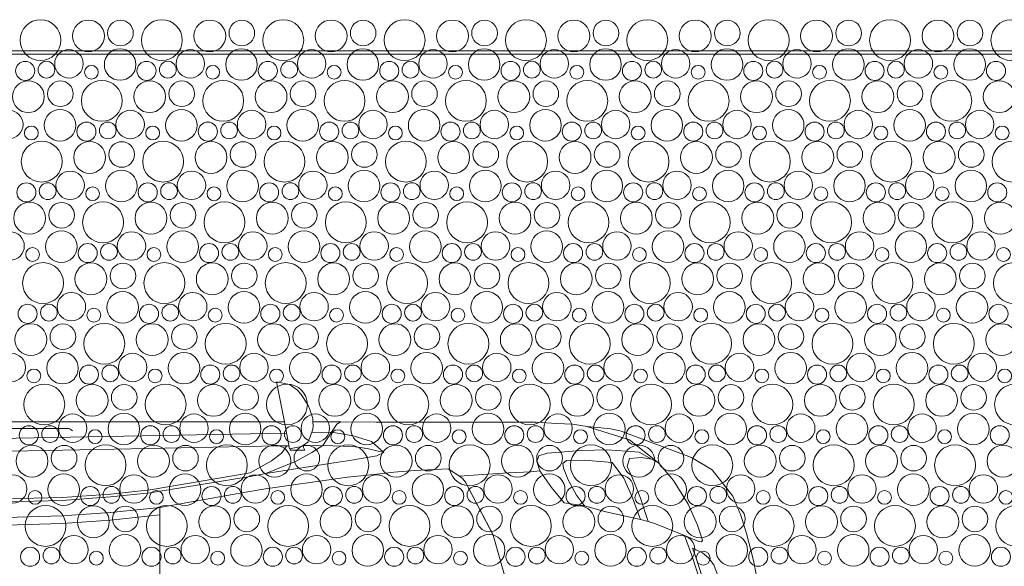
# Model space of a CAD drawing. Header units: metres. Extents: x -167 to 338, y -186 to 508.
# Tile 185 of 256: x 86.69 to 89.64, y 31.73 to 33.36. Entities that reach past the tile are written whole.
import ezdxf
from ezdxf.enums import TextEntityAlignment as Align

# ---------------------------------------------------------------- set-up
doc = ezdxf.new("R2010")
doc.units = ezdxf.units.M
doc.header["$MEASUREMENT"] = 0
doc.linetypes.add('Öffnungslinie Tür Fenster', pattern=[0.23, 0.15, -0.08])
doc.layers.add('60 Gelände 2D Übersicht', color=7, linetype='Continuous')
doc.layers.add('60 Stellplätze', color=7, linetype='Continuous')
doc.styles.add('ERSTELLTER_STIL_2', font='arial.ttf')

# ---------------------------------------------------------------- blocks, each defined once
blk = doc.blocks.new('*X46', base_point=(27236.1321, 33357.279))
at = {"layer": '60 Gelände 2D Übersicht', "color": 9, "linetype": 'Continuous', "lineweight": 18}
for centre, radius in [((86.7475, 33.3018), 0.0612), ((86.8911, 33.3143), 0.0477), ((86.9871, 33.3231), 0.0384), ((87.1112, 33.3018), 0.0612), ((87.2548, 33.3143), 0.0477), ((87.3508, 33.3231), 0.0384), ((87.475, 33.3018), 0.0612), ((87.6185, 33.3143), 0.0477), ((87.7145, 33.3231), 0.0384), ((87.8387, 33.3018), 0.0612), ((87.9822, 33.3143), 0.0477), ((88.0783, 33.3231), 0.0384), ((88.2024, 33.3018), 0.0612), ((88.3459, 33.3143), 0.0477), ((88.442, 33.3231), 0.0384), ((88.5661, 33.3018), 0.0612), ((88.7096, 33.3143), 0.0477), ((88.8057, 33.3231), 0.0384), ((88.9298, 33.3018), 0.0612), ((89.0733, 33.3143), 0.0477), ((89.1694, 33.3231), 0.0384), ((89.2935, 33.3018), 0.0612), ((89.4371, 33.3143), 0.0477), ((89.5331, 33.3231), 0.0384), ((89.6572, 33.3018), 0.0612), ((86.8326, 33.2309), 0.0426), ((86.9861, 33.2287), 0.0473), ((87.1963, 33.2309), 0.0426), ((87.3498, 33.2287), 0.0473), ((87.5601, 33.2309), 0.0426), ((87.7135, 33.2287), 0.0473), ((87.9238, 33.2309), 0.0426), ((88.0772, 33.2287), 0.0473), ((88.2875, 33.2309), 0.0426), ((88.4409, 33.2287), 0.0473), ((88.6512, 33.2309), 0.0426), ((88.8047, 33.2287), 0.0473), ((89.0149, 33.2309), 0.0426), ((89.1684, 33.2287), 0.0473), ((89.3786, 33.2309), 0.0426), ((89.5321, 33.2287), 0.0473), ((86.7014, 33.2096), 0.0286), ((86.7653, 33.2132), 0.0251), ((87.0651, 33.2096), 0.0286), ((87.129, 33.2132), 0.0251), ((87.4289, 33.2096), 0.0286), ((87.4927, 33.2132), 0.0251), ((87.7926, 33.2096), 0.0286), ((87.8564, 33.2132), 0.0251), ((88.1563, 33.2096), 0.0286), ((88.2201, 33.2132), 0.0251), ((88.52, 33.2096), 0.0286), ((88.5838, 33.2132), 0.0251), ((88.8837, 33.2096), 0.0286), ((88.9475, 33.2132), 0.0251), ((89.2474, 33.2096), 0.0286), ((89.3112, 33.2132), 0.0251), ((89.6111, 33.2096), 0.0286), ((86.9, 33.2055), 0.0207), ((87.2637, 33.2055), 0.0207), ((87.6274, 33.2055), 0.0207), ((87.9911, 33.2055), 0.0207), ((88.3548, 33.2055), 0.0207), ((88.7185, 33.2055), 0.0207), ((89.0823, 33.2055), 0.0207), ((89.446, 33.2055), 0.0207), ((86.7111, 33.1323), 0.0477), ((86.8071, 33.1411), 0.0384), ((86.9312, 33.1198), 0.0612), ((87.0748, 33.1323), 0.0477), ((87.1708, 33.1411), 0.0384), ((87.295, 33.1198), 0.0612), ((87.4385, 33.1323), 0.0477), ((87.5345, 33.1411), 0.0384), ((87.6587, 33.1198), 0.0612), ((87.8022, 33.1323), 0.0477), ((87.8983, 33.1411), 0.0384), ((88.0224, 33.1198), 0.0612), ((88.1659, 33.1323), 0.0477), ((88.262, 33.1411), 0.0384), ((88.3861, 33.1198), 0.0612), ((88.5296, 33.1323), 0.0477), ((88.6257, 33.1411), 0.0384), ((88.7498, 33.1198), 0.0612), ((88.8933, 33.1323), 0.0477), ((88.9894, 33.1411), 0.0384), ((89.1135, 33.1198), 0.0612), ((89.2571, 33.1323), 0.0477), ((89.3531, 33.1411), 0.0384), ((89.4772, 33.1198), 0.0612), ((89.6208, 33.1323), 0.0477), ((86.6526, 33.0489), 0.0426), ((86.8061, 33.0468), 0.0473), ((87.0163, 33.0489), 0.0426), ((87.1698, 33.0468), 0.0473), ((87.3801, 33.0489), 0.0426), ((87.5335, 33.0468), 0.0473), ((87.7438, 33.0489), 0.0426), ((87.8972, 33.0468), 0.0473), ((88.1075, 33.0489), 0.0426), ((88.2609, 33.0468), 0.0473), ((88.4712, 33.0489), 0.0426), ((88.6247, 33.0468), 0.0473), ((88.8349, 33.0489), 0.0426), ((88.9884, 33.0468), 0.0473), ((89.1986, 33.0489), 0.0426), ((89.3521, 33.0468), 0.0473), ((89.5623, 33.0489), 0.0426), ((86.8851, 33.0276), 0.0286), ((86.949, 33.0312), 0.0251), ((87.2489, 33.0276), 0.0286), ((87.3127, 33.0312), 0.0251), ((87.6126, 33.0276), 0.0286), ((87.6764, 33.0312), 0.0251), ((87.9763, 33.0276), 0.0286), ((88.0401, 33.0312), 0.0251), ((88.34, 33.0276), 0.0286), ((88.4038, 33.0312), 0.0251), ((88.7037, 33.0276), 0.0286), ((88.7675, 33.0312), 0.0251), ((89.0674, 33.0276), 0.0286), ((89.1312, 33.0312), 0.0251), ((89.4311, 33.0276), 0.0286), ((89.4949, 33.0312), 0.0251), ((86.72, 33.0235), 0.0207), ((87.0837, 33.0235), 0.0207), ((87.4474, 33.0235), 0.0207), ((87.8111, 33.0235), 0.0207), ((88.1748, 33.0235), 0.0207), ((88.5385, 33.0235), 0.0207), ((88.9023, 33.0235), 0.0207), ((89.266, 33.0235), 0.0207), ((89.6297, 33.0235), 0.0207), ((86.7512, 32.9378), 0.0612), ((86.8948, 32.9503), 0.0477), ((86.9908, 32.9591), 0.0384), ((87.115, 32.9378), 0.0612), ((87.2585, 32.9503), 0.0477), ((87.3545, 32.9591), 0.0384), ((87.4787, 32.9378), 0.0612), ((87.6222, 32.9503), 0.0477), ((87.7183, 32.9591), 0.0384), ((87.8424, 32.9378), 0.0612), ((87.9859, 32.9503), 0.0477), ((88.082, 32.9591), 0.0384), ((88.2061, 32.9378), 0.0612), ((88.3496, 32.9503), 0.0477), ((88.4457, 32.9591), 0.0384), ((88.5698, 32.9378), 0.0612), ((88.7133, 32.9503), 0.0477), ((88.8094, 32.9591), 0.0384), ((88.9335, 32.9378), 0.0612), ((89.0771, 32.9503), 0.0477), ((89.1731, 32.9591), 0.0384), ((89.2972, 32.9378), 0.0612), ((89.4408, 32.9503), 0.0477), ((89.5368, 32.9591), 0.0384), ((89.6609, 32.9378), 0.0612), ((86.8363, 32.8669), 0.0426), ((86.9898, 32.8648), 0.0473), ((87.2001, 32.8669), 0.0426), ((87.3535, 32.8648), 0.0473), ((87.5638, 32.8669), 0.0426), ((87.7172, 32.8648), 0.0473), ((87.9275, 32.8669), 0.0426), ((88.0809, 32.8648), 0.0473), ((88.2912, 32.8669), 0.0426), ((88.4447, 32.8648), 0.0473), ((88.6549, 32.8669), 0.0426), ((88.8084, 32.8648), 0.0473), ((89.0186, 32.8669), 0.0426), ((89.1721, 32.8648), 0.0473), ((89.3823, 32.8669), 0.0426), ((89.5358, 32.8648), 0.0473), ((86.7051, 32.8456), 0.0286), ((86.769, 32.8492), 0.0251), ((87.0689, 32.8456), 0.0286), ((87.1327, 32.8492), 0.0251), ((87.4326, 32.8456), 0.0286), ((87.4964, 32.8492), 0.0251), ((87.7963, 32.8456), 0.0286), ((87.8601, 32.8492), 0.0251), ((88.16, 32.8456), 0.0286), ((88.2238, 32.8492), 0.0251), ((88.5237, 32.8456), 0.0286), ((88.5875, 32.8492), 0.0251), ((88.8874, 32.8456), 0.0286), ((88.9512, 32.8492), 0.0251), ((89.2511, 32.8456), 0.0286), ((89.3149, 32.8492), 0.0251), ((89.6148, 32.8456), 0.0286), ((86.9037, 32.8415), 0.0207), ((87.2674, 32.8415), 0.0207), ((87.6311, 32.8415), 0.0207), ((87.9948, 32.8415), 0.0207), ((88.3585, 32.8415), 0.0207), ((88.7223, 32.8415), 0.0207), ((89.086, 32.8415), 0.0207), ((89.4497, 32.8415), 0.0207), ((86.7148, 32.7683), 0.0477), ((86.8108, 32.7771), 0.0384), ((86.935, 32.7558), 0.0612), ((87.0785, 32.7683), 0.0477), ((87.1745, 32.7771), 0.0384), ((87.2987, 32.7558), 0.0612), ((87.4422, 32.7683), 0.0477), ((87.5383, 32.7771), 0.0384), ((87.6624, 32.7558), 0.0612), ((87.8059, 32.7683), 0.0477), ((87.902, 32.7771), 0.0384), ((88.0261, 32.7558), 0.0612), ((88.1696, 32.7683), 0.0477), ((88.2657, 32.7771), 0.0384), ((88.3898, 32.7558), 0.0612), ((88.5333, 32.7683), 0.0477), ((88.6294, 32.7771), 0.0384), ((88.7535, 32.7558), 0.0612), ((88.8971, 32.7683), 0.0477), ((88.9931, 32.7771), 0.0384), ((89.1172, 32.7558), 0.0612), ((89.2608, 32.7683), 0.0477), ((89.3568, 32.7771), 0.0384), ((89.4809, 32.7558), 0.0612), ((89.6245, 32.7683), 0.0477), ((86.6563, 32.6849), 0.0426), ((86.8098, 32.6828), 0.0473), ((87.0201, 32.6849), 0.0426), ((87.1735, 32.6828), 0.0473), ((87.3838, 32.6849), 0.0426), ((87.5372, 32.6828), 0.0473), ((87.7475, 32.6849), 0.0426), ((87.9009, 32.6828), 0.0473), ((88.1112, 32.6849), 0.0426), ((88.2647, 32.6828), 0.0473), ((88.4749, 32.6849), 0.0426), ((88.6284, 32.6828), 0.0473), ((88.8386, 32.6849), 0.0426), ((88.9921, 32.6828), 0.0473), ((89.2023, 32.6849), 0.0426), ((89.3558, 32.6828), 0.0473), ((89.566, 32.6849), 0.0426), ((86.7237, 32.6595), 0.0207), ((86.8889, 32.6636), 0.0286), ((86.9527, 32.6672), 0.0251), ((87.0874, 32.6595), 0.0207), ((87.2526, 32.6636), 0.0286), ((87.3164, 32.6672), 0.0251), ((87.4511, 32.6595), 0.0207), ((87.6163, 32.6636), 0.0286), ((87.6801, 32.6672), 0.0251), ((87.8148, 32.6595), 0.0207), ((87.98, 32.6636), 0.0286), ((88.0438, 32.6672), 0.0251), ((88.1785, 32.6595), 0.0207), ((88.3437, 32.6636), 0.0286), ((88.4075, 32.6672), 0.0251), ((88.5423, 32.6595), 0.0207), ((88.7074, 32.6636), 0.0286), ((88.7712, 32.6672), 0.0251), ((88.906, 32.6595), 0.0207), ((89.0711, 32.6636), 0.0286), ((89.1349, 32.6672), 0.0251), ((89.2697, 32.6595), 0.0207), ((89.4348, 32.6636), 0.0286), ((89.4986, 32.6672), 0.0251), ((89.6334, 32.6595), 0.0207), ((86.755, 32.5738), 0.0612), ((86.8985, 32.5863), 0.0477), ((86.9945, 32.5951), 0.0384), ((87.1187, 32.5738), 0.0612), ((87.2622, 32.5863), 0.0477), ((87.3583, 32.5951), 0.0384), ((87.4824, 32.5738), 0.0612), ((87.6259, 32.5863), 0.0477), ((87.722, 32.5951), 0.0384), ((87.8461, 32.5738), 0.0612), ((87.9896, 32.5863), 0.0477), ((88.0857, 32.5951), 0.0384), ((88.2098, 32.5738), 0.0612), ((88.3533, 32.5863), 0.0477), ((88.4494, 32.5951), 0.0384), ((88.5735, 32.5738), 0.0612), ((88.7171, 32.5863), 0.0477), ((88.8131, 32.5951), 0.0384), ((88.9372, 32.5738), 0.0612), ((89.0808, 32.5863), 0.0477), ((89.1768, 32.5951), 0.0384), ((89.3009, 32.5738), 0.0612), ((89.4445, 32.5863), 0.0477), ((89.5405, 32.5951), 0.0384), ((89.6646, 32.5738), 0.0612), ((86.8401, 32.5029), 0.0426), ((86.9935, 32.5008), 0.0473), ((87.2038, 32.5029), 0.0426), ((87.3572, 32.5008), 0.0473), ((87.5675, 32.5029), 0.0426), ((87.7209, 32.5008), 0.0473), ((87.9312, 32.5029), 0.0426), ((88.0847, 32.5008), 0.0473), ((88.2949, 32.5029), 0.0426), ((88.4484, 32.5008), 0.0473), ((88.6586, 32.5029), 0.0426), ((88.8121, 32.5008), 0.0473), ((89.0223, 32.5029), 0.0426), ((89.1758, 32.5008), 0.0473), ((89.386, 32.5029), 0.0426), ((89.5395, 32.5008), 0.0473), ((86.7089, 32.4817), 0.0286), ((86.7727, 32.4852), 0.0251), ((86.9074, 32.4775), 0.0207), ((87.0726, 32.4817), 0.0286), ((87.1364, 32.4852), 0.0251), ((87.2711, 32.4775), 0.0207), ((87.4363, 32.4817), 0.0286), ((87.5001, 32.4852), 0.0251), ((87.6348, 32.4775), 0.0207), ((87.8, 32.4817), 0.0286), ((87.8638, 32.4852), 0.0251), ((87.9985, 32.4775), 0.0207), ((88.1637, 32.4817), 0.0286), ((88.2275, 32.4852), 0.0251), ((88.3623, 32.4775), 0.0207), ((88.5274, 32.4817), 0.0286), ((88.5912, 32.4852), 0.0251), ((88.726, 32.4775), 0.0207), ((88.8911, 32.4817), 0.0286), ((88.9549, 32.4852), 0.0251), ((89.0897, 32.4775), 0.0207), ((89.2548, 32.4817), 0.0286), ((89.3186, 32.4852), 0.0251), ((89.4534, 32.4775), 0.0207), ((89.6185, 32.4817), 0.0286), ((86.7185, 32.4043), 0.0477), ((86.8145, 32.4131), 0.0384), ((86.9387, 32.3919), 0.0612), ((87.0822, 32.4043), 0.0477), ((87.1783, 32.4131), 0.0384), ((87.3024, 32.3919), 0.0612), ((87.4459, 32.4043), 0.0477), ((87.542, 32.4131), 0.0384), ((87.6661, 32.3919), 0.0612), ((87.8096, 32.4043), 0.0477), ((87.9057, 32.4131), 0.0384), ((88.0298, 32.3919), 0.0612), ((88.1733, 32.4043), 0.0477), ((88.2694, 32.4131), 0.0384), ((88.3935, 32.3919), 0.0612), ((88.5371, 32.4043), 0.0477), ((88.6331, 32.4131), 0.0384), ((88.7572, 32.3919), 0.0612), ((88.9008, 32.4043), 0.0477), ((88.9968, 32.4131), 0.0384), ((89.1209, 32.3919), 0.0612), ((89.2645, 32.4043), 0.0477), ((89.3605, 32.4131), 0.0384), ((89.4846, 32.3919), 0.0612), ((89.6282, 32.4043), 0.0477), ((86.6601, 32.3209), 0.0426), ((86.8135, 32.3188), 0.0473), ((87.0238, 32.3209), 0.0426), ((87.1772, 32.3188), 0.0473), ((87.3875, 32.3209), 0.0426), ((87.5409, 32.3188), 0.0473), ((87.7512, 32.3209), 0.0426), ((87.9047, 32.3188), 0.0473), ((88.1149, 32.3209), 0.0426), ((88.2684, 32.3188), 0.0473), ((88.4786, 32.3209), 0.0426), ((88.6321, 32.3188), 0.0473), ((88.8423, 32.3209), 0.0426), ((88.9958, 32.3188), 0.0473), ((89.206, 32.3209), 0.0426), ((89.3595, 32.3188), 0.0473), ((89.5697, 32.3209), 0.0426), ((86.7274, 32.2955), 0.0207), ((86.8926, 32.2997), 0.0286), ((86.9564, 32.3032), 0.0251), ((87.0911, 32.2955), 0.0207), ((87.2563, 32.2997), 0.0286), ((87.3201, 32.3032), 0.0251), ((87.4548, 32.2955), 0.0207), ((87.62, 32.2997), 0.0286), ((87.6838, 32.3032), 0.0251), ((87.8185, 32.2955), 0.0207), ((87.9837, 32.2997), 0.0286), ((88.0475, 32.3032), 0.0251), ((88.1823, 32.2955), 0.0207), ((88.3474, 32.2997), 0.0286), ((88.4112, 32.3032), 0.0251), ((88.546, 32.2955), 0.0207), ((88.7111, 32.2997), 0.0286), ((88.7749, 32.3032), 0.0251), ((88.9097, 32.2955), 0.0207), ((89.0748, 32.2997), 0.0286), ((89.1386, 32.3032), 0.0251), ((89.2734, 32.2955), 0.0207), ((89.4385, 32.2997), 0.0286), ((89.5023, 32.3032), 0.0251), ((89.6371, 32.2955), 0.0207), ((86.7587, 32.2099), 0.0612), ((86.9022, 32.2223), 0.0477), ((86.9983, 32.2311), 0.0384), ((87.1224, 32.2099), 0.0612), ((87.2659, 32.2223), 0.0477), ((87.362, 32.2311), 0.0384), ((87.4861, 32.2099), 0.0612), ((87.6296, 32.2223), 0.0477), ((87.7257, 32.2311), 0.0384), ((87.8498, 32.2099), 0.0612), ((87.9933, 32.2223), 0.0477), ((88.0894, 32.2311), 0.0384), ((88.2135, 32.2099), 0.0612), ((88.3571, 32.2223), 0.0477), ((88.4531, 32.2311), 0.0384), ((88.5772, 32.2099), 0.0612), ((88.7208, 32.2223), 0.0477), ((88.8168, 32.2311), 0.0384), ((88.9409, 32.2099), 0.0612), ((89.0845, 32.2223), 0.0477), ((89.1805, 32.2311), 0.0384), ((89.3046, 32.2099), 0.0612), ((89.4482, 32.2223), 0.0477), ((89.5442, 32.2311), 0.0384), ((89.6683, 32.2099), 0.0612), ((86.8438, 32.1389), 0.0426), ((86.9972, 32.1368), 0.0473), ((87.2075, 32.1389), 0.0426), ((87.3609, 32.1368), 0.0473), ((87.5712, 32.1389), 0.0426), ((87.7247, 32.1368), 0.0473), ((87.9349, 32.1389), 0.0426), ((88.0884, 32.1368), 0.0473), ((88.2986, 32.1389), 0.0426), ((88.4521, 32.1368), 0.0473), ((88.6623, 32.1389), 0.0426), ((88.8158, 32.1368), 0.0473), ((89.026, 32.1389), 0.0426), ((89.1795, 32.1368), 0.0473), ((89.3897, 32.1389), 0.0426), ((89.5432, 32.1368), 0.0473), ((86.7126, 32.1177), 0.0286), ((86.7764, 32.1212), 0.0251), ((87.0763, 32.1177), 0.0286), ((87.1401, 32.1212), 0.0251), ((87.44, 32.1177), 0.0286), ((87.5038, 32.1212), 0.0251), ((87.8037, 32.1177), 0.0286), ((87.8675, 32.1212), 0.0251), ((88.1674, 32.1177), 0.0286), ((88.2312, 32.1212), 0.0251), ((88.5311, 32.1177), 0.0286), ((88.5949, 32.1212), 0.0251), ((88.8948, 32.1177), 0.0286), ((88.9586, 32.1212), 0.0251), ((89.2585, 32.1177), 0.0286), ((89.3223, 32.1212), 0.0251), ((89.6222, 32.1177), 0.0286), ((86.9111, 32.1135), 0.0207), ((87.2748, 32.1135), 0.0207), ((87.6385, 32.1135), 0.0207), ((88.0023, 32.1135), 0.0207), ((88.366, 32.1135), 0.0207), ((88.7297, 32.1135), 0.0207), ((89.0934, 32.1135), 0.0207), ((89.4571, 32.1135), 0.0207), ((86.7222, 32.0403), 0.0477), ((86.8183, 32.0491), 0.0384), ((86.9424, 32.0279), 0.0612), ((87.0859, 32.0403), 0.0477), ((87.182, 32.0491), 0.0384), ((87.3061, 32.0279), 0.0612), ((87.4496, 32.0403), 0.0477), ((87.5457, 32.0491), 0.0384), ((87.6698, 32.0279), 0.0612), ((87.8133, 32.0403), 0.0477), ((87.9094, 32.0491), 0.0384), ((88.0335, 32.0279), 0.0612), ((88.1771, 32.0403), 0.0477), ((88.2731, 32.0491), 0.0384), ((88.3972, 32.0279), 0.0612), ((88.5408, 32.0403), 0.0477), ((88.6368, 32.0491), 0.0384), ((88.7609, 32.0279), 0.0612), ((88.9045, 32.0403), 0.0477), ((89.0005, 32.0491), 0.0384), ((89.1246, 32.0279), 0.0612), ((89.2682, 32.0403), 0.0477), ((89.3642, 32.0491), 0.0384), ((89.4883, 32.0279), 0.0612), ((89.6319, 32.0403), 0.0477), ((86.6638, 31.9569), 0.0426), ((86.8172, 31.9548), 0.0473), ((87.0275, 31.9569), 0.0426), ((87.1809, 31.9548), 0.0473), ((87.3912, 31.9569), 0.0426), ((87.5447, 31.9548), 0.0473), ((87.7549, 31.9569), 0.0426), ((87.9084, 31.9548), 0.0473), ((88.1186, 31.9569), 0.0426), ((88.2721, 31.9548), 0.0473), ((88.4823, 31.9569), 0.0426), ((88.6358, 31.9548), 0.0473), ((88.846, 31.9569), 0.0426), ((88.9995, 31.9548), 0.0473), ((89.2097, 31.9569), 0.0426), ((89.3632, 31.9548), 0.0473), ((89.5734, 31.9569), 0.0426), ((86.8963, 31.9357), 0.0286), ((86.9601, 31.9392), 0.0251), ((87.26, 31.9357), 0.0286), ((87.3238, 31.9392), 0.0251), ((87.6237, 31.9357), 0.0286), ((87.6875, 31.9392), 0.0251), ((87.9874, 31.9357), 0.0286), ((88.0512, 31.9392), 0.0251), ((88.3511, 31.9357), 0.0286), ((88.4149, 31.9392), 0.0251), ((88.7148, 31.9357), 0.0286), ((88.7786, 31.9392), 0.0251), ((89.0785, 31.9357), 0.0286), ((89.1423, 31.9392), 0.0251), ((89.4422, 31.9357), 0.0286), ((89.506, 31.9392), 0.0251), ((86.7311, 31.9315), 0.0207), ((87.0948, 31.9315), 0.0207), ((87.4585, 31.9315), 0.0207), ((87.8223, 31.9315), 0.0207), ((88.186, 31.9315), 0.0207), ((88.5497, 31.9315), 0.0207), ((88.9134, 31.9315), 0.0207), ((89.2771, 31.9315), 0.0207), ((89.6408, 31.9315), 0.0207), ((86.7624, 31.8459), 0.0612), ((86.9059, 31.8583), 0.0477), ((87.002, 31.8671), 0.0384), ((87.1261, 31.8459), 0.0612), ((87.2696, 31.8583), 0.0477), ((87.3657, 31.8671), 0.0384), ((87.4898, 31.8459), 0.0612), ((87.6333, 31.8583), 0.0477), ((87.7294, 31.8671), 0.0384), ((87.8535, 31.8459), 0.0612), ((87.9971, 31.8583), 0.0477), ((88.0931, 31.8671), 0.0384), ((88.2172, 31.8459), 0.0612), ((88.3608, 31.8583), 0.0477), ((88.4568, 31.8671), 0.0384), ((88.5809, 31.8459), 0.0612), ((88.7245, 31.8583), 0.0477), ((88.8205, 31.8671), 0.0384), ((88.9446, 31.8459), 0.0612), ((89.0882, 31.8583), 0.0477), ((89.1842, 31.8671), 0.0384), ((89.3083, 31.8459), 0.0612), ((89.4519, 31.8583), 0.0477), ((89.5479, 31.8671), 0.0384), ((89.672, 31.8459), 0.0612), ((86.8475, 31.7749), 0.0426), ((87.0009, 31.7728), 0.0473), ((87.2112, 31.7749), 0.0426), ((87.3647, 31.7728), 0.0473), ((87.5749, 31.7749), 0.0426), ((87.7284, 31.7728), 0.0473), ((87.9386, 31.7749), 0.0426), ((88.0921, 31.7728), 0.0473), ((88.3023, 31.7749), 0.0426), ((88.4558, 31.7728), 0.0473), ((88.666, 31.7749), 0.0426), ((88.8195, 31.7728), 0.0473), ((89.0297, 31.7749), 0.0426), ((89.1832, 31.7728), 0.0473), ((89.3934, 31.7749), 0.0426), ((89.5469, 31.7728), 0.0473), ((86.7163, 31.7537), 0.0286), ((86.7801, 31.7572), 0.0251), ((87.08, 31.7537), 0.0286), ((87.1438, 31.7572), 0.0251), ((87.4437, 31.7537), 0.0286), ((87.5075, 31.7572), 0.0251), ((87.8074, 31.7537), 0.0286), ((87.8712, 31.7572), 0.0251), ((88.1711, 31.7537), 0.0286), ((88.2349, 31.7572), 0.0251), ((88.5348, 31.7537), 0.0286), ((88.5986, 31.7572), 0.0251), ((88.8985, 31.7537), 0.0286), ((88.9623, 31.7572), 0.0251), ((89.2622, 31.7537), 0.0286), ((89.326, 31.7572), 0.0251), ((89.6259, 31.7537), 0.0286), ((86.9148, 31.7495), 0.0207), ((87.2785, 31.7495), 0.0207), ((87.6423, 31.7495), 0.0207), ((88.006, 31.7495), 0.0207), ((88.3697, 31.7495), 0.0207), ((88.7334, 31.7495), 0.0207), ((89.0971, 31.7495), 0.0207), ((89.4608, 31.7495), 0.0207)]:
    blk.add_circle(centre, radius, dxfattribs=at)
blk = doc.blocks.new('Hybrid Auto 27')
at = {"layer": '60 Stellplätze', "color": 7, "linetype": 'Continuous', "lineweight": 13}
for p, q in [((-0.032, -0.5259), (-0.0817, -0.3509)), ((0.9674, -0.5243), (0.9674, -0.3521)), ((-0.8294, -0.3593), (-0.8121, -0.4505)), ((-0.7233, -0.3543), (-0.6932, -0.4369)), ((-0.6728, -0.3545), (-0.6367, -0.466)), ((-0.6627, -0.3567), (-0.6264, -0.4677)), ((-0.6932, -0.4369), (-0.6772, -0.4582)), ((-0.8121, -0.4505), (-0.791, -0.5305)), ((-0.6772, -0.4582), (-0.6587, -0.4733)), ((-0.6367, -0.466), (-0.6286, -0.4867)), ((-0.6264, -0.4677), (-0.6051, -0.5245)), ((-0.6587, -0.4733), (-0.6286, -0.4867)), ((-0.791, -0.5305), (-0.773, -0.5887)), ((-0.659, -0.5106), (-0.6556, -0.5057)), ((-0.6441, -0.5559), (-0.659, -0.5106)), ((-0.6556, -0.5057), (-0.6556, -0.5056)), ((-0.6556, -0.5056), (-0.6477, -0.5066)), ((-0.6477, -0.5066), (-0.6477, -0.5066)), ((-0.6477, -0.5067), (-0.6051, -0.5245)), ((-0.6051, -0.5245), (-0.5176, -0.5602)), ((0.0504, -0.683), (-0.032, -0.5259)), ((0.0504, -0.683), (-0.0315, -0.5267)), ((0.9672, -0.6091), (0.9674, -0.5243)), ((0.9674, -0.5243), (0.9674, -0.5243)), ((-0.6163, -0.619), (-0.6441, -0.5559)), ((-0.5176, -0.5601), (-0.5176, -0.5601)), ((-0.5176, -0.5602), (-0.4962, -0.5664)), ((1.4288, -0.5561), (1.2602, -0.5607)), ((-0.773, -0.5887), (-0.7702, -0.5952)), ((-0.473, -0.6369), (-0.4962, -0.5664)), ((-0.4962, -0.5664), (-0.4733, -0.5725)), ((-0.4733, -0.5725), (-0.3697, -0.5963)), ((-0.4733, -0.5725), (-0.4487, -0.6374)), ((1.1156, -0.571), (0.9672, -0.5866)), ((1.2602, -0.5607), (1.1157, -0.571)), ((1.2602, -0.5832), (1.1157, -0.5934)), ((1.4288, -0.5786), (1.2602, -0.5832)), ((-0.7702, -0.5952), (-0.7494, -0.643)), ((-0.5725, -0.6897), (-0.6163, -0.619)), ((-0.3697, -0.5963), (-0.3697, -0.5963)), ((-0.3697, -0.5963), (-0.3696, -0.5963)), ((-0.3696, -0.5963), (-0.3048, -0.6134)), ((-0.2814, -0.646), (-0.3048, -0.6134)), ((-0.3048, -0.6134), (-0.2443, -0.6231)), ((0.7221, -0.6524), (0.9672, -0.6091)), ((1.1156, -0.5935), (0.9672, -0.6091)), ((0.9672, -0.6091), (0.9672, -0.6091)), ((0.9672, -0.6091), (0.9672, -0.6091)), ((-0.7494, -0.643), (-0.6877, -0.7213)), ((-0.4494, -0.6964), (-0.473, -0.6369)), ((-0.4487, -0.6374), (-0.4233, -0.697)), ((-0.2568, -0.6914), (-0.2814, -0.646)), ((-0.2441, -0.6233), (-0.2441, -0.6233)), ((-0.2441, -0.6233), (-0.2061, -0.6689)), ((1.1156, -0.6402), (0.9961, -0.6529)), ((1.1156, -0.6491), (0.9961, -0.6618)), ((1.1157, -0.6491), (1.1156, -0.6491)), ((1.2602, -0.6299), (1.1157, -0.6402)), ((1.2602, -0.6388), (1.1157, -0.6491)), ((1.4288, -0.6253), (1.2602, -0.6299)), ((1.2602, -0.6298), (1.2602, -0.6298)), ((1.4288, -0.6342), (1.2602, -0.6388)), ((1.2603, -0.6387), (1.2602, -0.6387)), ((-0.2061, -0.6689), (-0.1713, -0.7187)), ((0.6505, -0.6648), (0.4047, -0.6998)), ((0.6505, -0.6648), (0.7216, -0.6525)), ((0.9961, -0.6529), (0.6966, -0.702)), ((0.9961, -0.6618), (0.6969, -0.7126)), ((0.7221, -0.6524), (0.7216, -0.6525)), ((-0.5285, -0.7417), (-0.5725, -0.6897)), ((-0.5725, -0.6897), (-0.5725, -0.6897)), ((-0.4328, -0.7321), (-0.4494, -0.6964)), ((-0.4233, -0.697), (-0.3886, -0.7436)), ((-0.2424, -0.727), (-0.2568, -0.6914)), ((-0.0008, -0.7072), (-0.0776, -0.7123)), ((0.0694, -0.7025), (-0.0008, -0.7072)), ((0.0547, -0.6888), (0.0504, -0.683)), ((0.0505, -0.6832), (0.0504, -0.683)), ((0.0602, -0.6952), (0.0547, -0.6888)), ((0.0661, -0.7003), (0.0602, -0.6952)), ((0.103, -0.7246), (0.0661, -0.7003)), ((0.4047, -0.6998), (0.3158, -0.7089)), ((0.6966, -0.702), (0.6499, -0.7106)), ((-0.6877, -0.7213), (-0.6262, -0.7582)), ((-0.5304, -0.7395), (-0.5333, -0.7361)), ((-0.4404, -0.7558), (-0.4328, -0.7321)), ((-0.2407, -0.7408), (-0.2424, -0.727)), ((-0.1443, -0.716), (-0.1713, -0.7187)), ((-0.1713, -0.7187), (-0.1626, -0.7464)), ((-0.0776, -0.7123), (-0.1443, -0.716)), ((-0.0776, -0.7123), (-0.0776, -0.7123)), ((0.2046, -0.7199), (0.103, -0.7246)), ((0.266, -0.7142), (0.2046, -0.7199)), ((0.3158, -0.7089), (0.266, -0.7142)), ((0.4335, -0.7441), (0.6501, -0.7106)), ((0.5584, -0.7475), (0.6499, -0.7106)), ((0.6969, -0.7126), (0.6324, -0.7485)), ((-0.6262, -0.7582), (-0.4155, -0.8379)), ((-0.5285, -0.7417), (-0.5064, -0.7538)), ((-0.5285, -0.7417), (-0.4397, -0.8119)), ((-0.5064, -0.7538), (-0.4764, -0.7586)), ((-0.4691, -0.7747), (-0.5064, -0.7538)), ((-0.4764, -0.7586), (-0.4404, -0.7558)), ((-0.3886, -0.7436), (-0.3041, -0.7509)), ((-0.3041, -0.7509), (-0.2517, -0.7501)), ((-0.2517, -0.7501), (-0.2407, -0.7408)), ((-0.168, -0.7632), (-0.1935, -0.7717)), ((-0.1626, -0.7464), (-0.168, -0.7632)), ((0.2959, -0.7737), (0.3172, -0.7631)), ((0.3172, -0.7631), (0.4055, -0.7486)), ((0.4205, -0.7461), (0.4055, -0.7486)), ((0.4335, -0.7441), (0.4205, -0.7461)), ((0.4205, -0.7461), (0.4205, -0.7461)), ((0.5118, -0.7731), (0.5584, -0.7475)), ((0.6324, -0.7485), (0.6042, -0.7708)), ((-0.4313, -0.7775), (-0.4691, -0.7747)), ((-0.3731, -0.7818), (-0.4313, -0.7775)), ((-0.2963, -0.7797), (-0.3731, -0.7818)), ((-0.3731, -0.7818), (-0.3731, -0.7818)), ((-0.1935, -0.7717), (-0.2963, -0.7797)), ((0.2959, -0.7737), (0.3459, -0.7852)), ((0.2959, -0.7737), (0.3334, -0.8068)), ((0.3028, -0.7703), (0.3028, -0.7703)), ((0.3459, -0.7852), (0.3876, -0.7918)), ((0.3553, -0.7867), (0.3459, -0.7852)), ((0.4788, -0.7949), (0.3876, -0.7918)), ((0.4528, -0.8347), (0.4788, -0.7949)), ((0.4788, -0.7949), (0.5118, -0.7731)), ((0.5365, -0.794), (0.4788, -0.7949)), ((0.5424, -0.792), (0.5243, -0.8049)), ((0.5331, -0.7803), (0.5371, -0.7883)), ((0.5765, -0.7804), (0.5331, -0.7803)), ((0.5371, -0.7883), (0.5362, -0.7964)), ((0.5424, -0.792), (0.5785, -0.7847)), ((0.5765, -0.7804), (0.5748, -0.7854)), ((0.5941, -0.865), (0.5785, -0.7847)), ((0.6137, -0.7933), (0.5802, -0.7936)), ((0.6011, -0.7734), (0.5866, -0.7935)), ((0.6042, -0.7708), (0.6011, -0.7734)), ((1.0016, -0.7854), (0.6137, -0.7933)), ((1.4127, -0.7772), (1.0016, -0.7854)), ((-0.4397, -0.8119), (-0.3127, -0.8515)), ((0.3334, -0.8068), (0.3885, -0.8237)), ((0.3885, -0.8237), (0.4528, -0.8347)), ((0.5171, -0.82), (0.5091, -0.8431)), ((0.5243, -0.8049), (0.5171, -0.82)), ((0.5875, -0.831), (1.5139, -0.8142)), ((-0.4155, -0.8379), (-0.3845, -0.8442)), ((-0.3845, -0.8442), (-0.3128, -0.8515)), ((-0.3128, -0.8515), (-0.2692, -0.8585)), ((0.4366, -0.858), (0.4528, -0.8347)), ((0.4528, -0.8347), (0.512, -0.8324)), ((0.5091, -0.8431), (0.5078, -0.8525)), ((0.5087, -0.865), (0.5078, -0.8525)), ((0.512, -0.8324), (0.5128, -0.8324)), ((1.2291, -0.8385), (1.2369, -0.8439)), ((1.2415, -0.8453), (1.2369, -0.8439)), ((1.2415, -0.8453), (1.4393, -0.8453)), ((-0.2692, -0.8585), (-0.2214, -0.861)), ((-0.2214, -0.861), (-0.1606, -0.865)), ((-0.1606, -0.865), (0.3196, -0.8649)), ((0.3196, -0.8649), (0.4246, -0.865)), ((0.4246, -0.865), (0.4366, -0.858)), ((0.4246, -0.865), (0.5087, -0.865)), ((0.5087, -0.865), (0.5094, -0.8754)), ((0.5094, -0.8754), (0.5175, -0.9024)), ((0.5941, -0.865), (1.5001, -0.8649)), ((0.6176, -0.9857), (0.5941, -0.865)), ((0.5175, -0.9024), (0.5228, -0.9139)), ((0.5228, -0.9139), (0.5412, -0.9433)), ((0.5412, -0.9433), (0.5546, -0.9604)), ((0.5546, -0.9604), (0.5786, -0.9776)), ((0.5786, -0.9776), (0.6176, -0.9857))]:
    blk.add_line(p, q, dxfattribs=at)
blk = doc.blocks.new('Parkplätze 27')
at = {"layer": '60 Stellplätze', "color": 7, "linetype": 'Continuous', "lineweight": 13, "flags": 128}
blk.add_lwpolyline([(13.745, 0), (13.755, 0), (13.755, 5.4989), (13.745, 5.4989)], close=True, dxfattribs=at)
at = {"layer": '60 Stellplätze', "color": 7, "linetype": 'Continuous', "lineweight": 13, "style": 'ERSTELLTER_STIL_2'}
for tag, p in [('num_start_0', (0.4, 0.4171)), ('num_start_1', (3.15, 0.4171)), ('num_start_2', (5.9, 0.4146)), ('num_start_3', (8.65, 0.4171)), ('num_start_4', (11.4, 0.4146)), ('num_start_5', (14.15, 0.4146))]:
    blk.add_attdef(tag, text='', height=0.3, dxfattribs=at).set_placement(p, align=Align.MIDDLE_CENTER)

msp = doc.modelspace()

# ---------------------------------------------------------------- block references
at = {"layer": '60 Gelände 2D Übersicht', "color": 9, "linetype": 'Öffnungslinie Tür Fenster', "lineweight": 18}
msp.add_blockref('*X46', (27236.1321, 33357.279), dxfattribs=at)
at = {"layer": '60 Stellplätze', "color": 7, "linetype": 'Continuous', "lineweight": 13}
for name, p, rotation in [('Parkplätze 27', (89.6673, 19.5147), 89.9945255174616), ('Hybrid Auto 27', (88.0725, 31.2925), 179.9939697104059)]:
    msp.add_blockref(name, p, dxfattribs=dict(at, rotation=rotation))

doc.saveas('drawing.dxf')
